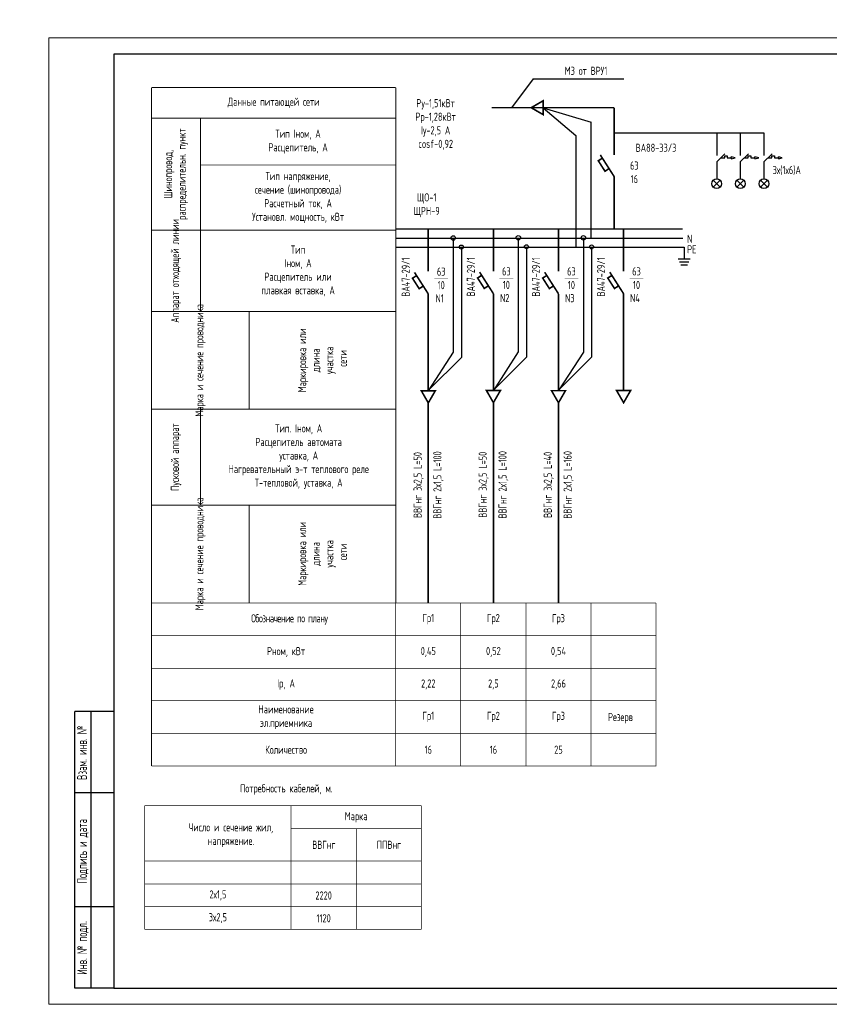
# Model space of a CAD drawing. Header units: millimetres. Extents: x 473009 to 2502882, y 456217 to 1153743.
# Tile 8 of 124: x 682917 to 707790, y 457033 to 487290. Entities that reach past the tile are written whole.
import ezdxf

# ---------------------------------------------------------------- set-up
doc = ezdxf.new("R2010")
doc.units = ezdxf.units.MM
for name, color, linetype in [('EKAB', 7, 'Continuous'), ('FORMAT', 150, 'Continuous'), ('Osnova', 7, 'Continuous'), ('построение', 7, 'Continuous'), ('формат', 136, 'Continuous')]:
    doc.layers.add(name, color=color, linetype=linetype)
for name, color, linetype, lineweight in [('ТХ. ЭЛ', 2, 'Continuous', 30), ('Электрика', 1, 'Continuous', 50), ('ЭМ', 240, 'Continuous', 20)]:
    doc.layers.add(name, color=color, linetype=linetype, lineweight=lineweight)
doc.styles.add('SPDS', font='spds.shx', dxfattribs={"width": 0.8, "height": 250})
doc.styles.add('SPDS1', font='spds.shx', dxfattribs={"width": 0.8})

# ---------------------------------------------------------------- blocks, each defined once
blk = doc.blocks.new('*U103')
at = {"layer": 'ЭМ', "color": 0, "lineweight": 30, "ltscale": 0.5}
for p, q in [((20, 90), (8, 90)), ((8, 5), (8, 90)), ((13, 5), (13, 90)), ((20, 65), (8, 65)), ((20, 30), (8, 30)), ((20, 5), (8, 5))]:
    blk.add_line(p, q, dxfattribs=at)
at = {"layer": 'ЭМ', "color": 0, "lineweight": 20, "ltscale": 0.5}
blk.add_lwpolyline([(0, 0), (891, 0), (891, 297), (0, 297)], close=True, dxfattribs=at)
at = {"layer": 'ЭМ', "color": 0, "lineweight": 30, "ltscale": 0.5}
blk.add_lwpolyline([(20, 5), (886, 5), (886, 292), (20, 292)], close=True, dxfattribs=at)
at = {"layer": 'ЭМ', "color": 0, "lineweight": 25, "ltscale": 100, "char_height": 3, "attachment_point": 2, "rotation": 90, "style": 'SPDS'}
for s, insert, width in [('Взам. инв. №', (8.72, 77.28), 31.9567), ('Подпись и дата', (8.76, 47.02), 43.3948), ('Инв. № подл.', (8.76, 17.32), 41.415)]:
    blk.add_mtext(s, dxfattribs=dict(at, insert=insert, width=width))

msp = doc.modelspace()

# ---------------------------------------------------------------- linework, layer by layer
at = {"color": 7}
for p, q in [((704331.1, 482926.7), (704581.7, 483164.1)), ((704331.1, 482926.7), (704331.1, 482400.6)), ((704456.4, 483045.4), (704577.4, 483045.4)), ((704577.4, 483045.4), (704577.4, 483107.5)), ((704577.4, 483107.5), (704656.5, 483107.5)), ((704656.5, 483107.5), (704656.5, 483045.4)), ((704656.5, 483045.4), (704776.2, 483045.4)), ((705055.7, 482926.7), (705306.3, 483164.1)), ((705055.7, 482926.7), (705055.7, 482400.6)), ((705181, 483045.4), (705302, 483045.4)), ((705302, 483045.4), (705302, 483107.5)), ((705302, 483107.5), (705381.1, 483107.5)), ((705381.1, 483107.5), (705381.1, 483045.4)), ((705381.1, 483045.4), (705500.9, 483045.4)), ((705780.3, 482926.7), (706031, 483164.1)), ((705780.3, 482926.7), (705780.3, 482400.6)), ((705905.6, 483045.4), (706026.6, 483045.4)), ((706026.6, 483045.4), (706026.6, 483107.5)), ((706026.6, 483107.5), (706105.7, 483107.5)), ((706105.7, 483107.5), (706105.7, 483045.4)), ((706105.7, 483045.4), (706225.5, 483045.4)), ((704225, 482356.7), (704437.2, 482144.5)), ((704225, 482144.5), (704437.2, 482356.7)), ((704331.1, 482550.6), (704331.1, 482400.6)), ((704949.6, 482356.7), (705161.8, 482144.5)), ((704949.6, 482144.5), (705161.8, 482356.7)), ((705055.7, 482550.6), (705055.7, 482400.6)), ((705674.3, 482356.7), (705886.4, 482144.5)), ((705674.3, 482144.5), (705886.4, 482356.7)), ((705780.3, 482550.6), (705780.3, 482400.6))]:
    msp.add_line(p, q, dxfattribs=at)
at = {"color": 0, "lineweight": 25, "const_width": 30}
for points in [[(686969, 485206), (694469, 485206)], [(686969, 485206), (686969, 464359.2)], [(694469, 485202.3), (694469, 469374.6)], [(686969, 484263.5), (694469, 484263.5)], [(688469, 478321.7), (688469, 484259.8)], [(694469, 482825.3), (688469, 482825.3)], [(686969, 480825.3), (694469, 480825.3)], [(686969, 478321.7), (694469, 478321.7)], [(689969, 475321.7), (689969, 478321.7)], [(686969, 475321.7), (694469, 475321.7)], [(688469, 472374.6), (688469, 475321.7)], [(686969, 472374.6), (694469, 472374.6)], [(689969, 472374.6), (689969, 469374.6)]]:
    msp.add_lwpolyline(points, dxfattribs=at)
at = {"color": 7}
for centre in [(704331.1, 482250.6), (705055.7, 482250.6), (705780.3, 482250.6)]:
    msp.add_circle(centre, 150, dxfattribs=at)
at = {"layer": 'EKAB', "color": 7}
for p, q in [((704776.3, 483049.3), (704775.7, 483018.8)), ((704775.7, 483018.8), (704897.1, 483047.1)), ((704776.3, 483049), (704777.1, 483079.5)), ((704897.1, 483047.1), (704777.1, 483079.5)), ((705500.9, 483049.3), (705500.4, 483018.8)), ((705500.4, 483018.8), (705621.7, 483047.1)), ((705500.9, 483049), (705501.7, 483079.5)), ((705621.7, 483047.1), (705501.7, 483079.5)), ((706225, 483018.8), (706346.3, 483047.1)), ((706225.5, 483049), (706226.4, 483079.5)), ((706346.3, 483047.1), (706226.4, 483079.5))]:
    msp.add_line(p, q, dxfattribs=at)
at = {"layer": 'FORMAT', "color": 0, "lineweight": 25, "ltscale": 2}
for p, q in [((699002.4, 484586.1), (700469.9, 484139)), ((699002.4, 484586.1), (700002.8, 483726.7)), ((700469.9, 480581.4), (700469.9, 484139)), ((701178.5, 483810.1), (705780.3, 483810.1)), ((704331.1, 483810.1), (704331.1, 483112.6)), ((705055.7, 483810.1), (705055.7, 483112.6)), ((705780.3, 483810.1), (705780.3, 483112.6)), ((700002.8, 483726.7), (700002.8, 480304.3)), ((706225.5, 483049.3), (706225, 483018.8)), ((694467.6, 480581.4), (703293.3, 480581.4)), ((696235.6, 480581.4), (696235.6, 477072.5)), ((698235.9, 480589.6), (698235.9, 477080.7)), ((700235.3, 480586.1), (700235.3, 477077.2)), ((694469, 480304.3), (703328.8, 480304.3)), ((696486.7, 480304.3), (696486.7, 476914.7)), ((698487, 480312.5), (698487, 476923)), ((700486.5, 480309), (700486.5, 476919.4)), ((703328.8, 480304.3), (703328.8, 479937.4)), ((703146.4, 479937.4), (703511.3, 479937.4)), ((703186, 479849.5), (703471.6, 479849.5)), ((703225.7, 479761.6), (703432, 479761.6)), ((696235.6, 477072.5), (695469.9, 475886)), ((696486.7, 476914.7), (695490.8, 475918.4)), ((698235.9, 477080.7), (697470.2, 475894.2)), ((698487, 476923), (697491.1, 475926.6)), ((700235.3, 477077.2), (699469.6, 475890.7)), ((700486.5, 476919.4), (699490.5, 475923))]:
    msp.add_line(p, q, dxfattribs=at)
at = {"layer": 'FORMAT', "color": 0, "lineweight": 25, "ltscale": 2, "const_width": 50}
for points in [[(698631, 484586.1), (699002.4, 484371.6), (699002.4, 484800.5)], [(695470.4, 475514.6), (695684.8, 475886), (695256, 475886)], [(697470.7, 475522.9), (697685.1, 475894.2), (697256.3, 475894.2)], [(699470.1, 475519.3), (699684.5, 475890.7), (699255.7, 475890.7)], [(701470.3, 475521.1), (701684.7, 475892.5), (701255.8, 475892.5)]]:
    msp.add_lwpolyline(points, close=True, dxfattribs=at)
at = {"layer": 'FORMAT', "color": 0, "lineweight": 25, "ltscale": 2}
for points, const_width in [([(701178.5, 484586.1), (697413.9, 484586.1)], 40), ([(701178.5, 484586.1), (701178.5, 483129.6)], 50), ([(700818.4, 483035.1), (700692.9, 482954.9), (700898.3, 482633.7), (701023.7, 482714)], 50), ([(701179.6, 482470.3), (700754.7, 483134.7)], 50), ([(701178.5, 482471.9), (701178.5, 480858.5)], 50), ([(694467.6, 480858.5), (703286, 480858.5)], 50), ([(695469.9, 480858.5), (695469.9, 479553.4)], 50), ([(697470.2, 480866.7), (697470.2, 479561.6)], 50), ([(699469.6, 480863.2), (699469.6, 479558.1)], 50), ([(701469.7, 480864.9), (701469.7, 479559.8)], 50), ([(695110.1, 479425.5), (694984.6, 479345.3), (695190, 479024.2), (695315.5, 479104.4)], 50), ([(695471.3, 478860.7), (695046.4, 479525.1)], 50), ([(695656.4, 479340.9), (696078.4, 479340.9)], 10), ([(697110.4, 479433.7), (696984.9, 479353.5), (697190.3, 479032.4), (697315.8, 479112.6)], 50), ([(697471.6, 478868.9), (697046.7, 479533.3)], 50), ([(697656.8, 479349.2), (698078.7, 479349.2)], 10), ([(699109.8, 479430.2), (698984.3, 479350), (699189.7, 479028.9), (699315.2, 479109.1)], 50), ([(699471, 478865.4), (699046.1, 479529.8)], 50), ([(699656.2, 479345.6), (700078.1, 479345.6)], 10), ([(701109.9, 479432), (700984.5, 479351.7), (701189.8, 479030.6), (701315.3, 479110.9)], 50), ([(701471.2, 478867.2), (701046.2, 479531.6)], 50), ([(701656.3, 479347.4), (702078.2, 479347.4)], 10), ([(695469.9, 478860.6), (695469.9, 475886)], 50), ([(697470.2, 478868.8), (697470.2, 475894.2)], 50), ([(699469.6, 478865.3), (699469.6, 475890.7)], 50), ([(701469.7, 478867), (701469.7, 475892.5)], 50), ([(695470.4, 475514.6), (695470.4, 469366.3)], 50), ([(697470.7, 475522.9), (697470.7, 469374.5)], 50), ([(699470.1, 475519.3), (699470.1, 469371)], 50), ([(702469, 469366.3), (702468.5, 464360), (686969, 464359.2)], 20), ([(696469.3, 469374.5), (696469, 464359.2)], 20), ([(698468.7, 469362.7), (698468.2, 464359.2)], 20), ([(700468.8, 469364.5), (700468.4, 464359.2)], 20), ([(691255, 462434.7), (695255, 462434.7)], 20)]:
    msp.add_lwpolyline(points, dxfattribs=dict(at, const_width=const_width))
for centre, radius in [((696235.6, 480581.4), 68.8), ((698235.9, 480589.6), 68.8), ((700235.3, 480586.1), 68.8), ((696486.7, 480304.3), 61.1), ((698487, 480312.5), 61.1), ((700486.5, 480309), 61.1)]:
    msp.add_circle(centre, radius, dxfattribs=at)
at = {"layer": 'Osnova', "color": 0, "lineweight": 25, "const_width": 20}
for points in [[(702469, 469366.3), (686969, 469366.3)], [(686969, 468358.4), (702468.9, 468358.4)], [(686969, 467359.7), (702468.8, 467359.7)]]:
    msp.add_lwpolyline(points, dxfattribs=at)
at = {"layer": 'Osnova', "color": 0, "const_width": 20}
for points in [[(694469, 469374.5), (694468.6, 464359.2)], [(694469, 469374.5), (694468.6, 464359.2)], [(686755, 463134.7), (695255, 463136.2)], [(686755, 459334.7), (686755, 463134.7)], [(691255, 459334.7), (691255, 463135.5)], [(695255, 463136.2), (695255, 459334.7)], [(693255, 459334.7), (693255, 462434.7)], [(686755, 461434.7), (695255, 461434.7)], [(686755, 460734.7), (695255, 460734.7)], [(686755, 460034.7), (695255, 460034.7)], [(686755, 459334.7), (695255, 459334.7)]]:
    msp.add_lwpolyline(points, dxfattribs=at)
at = {"layer": 'построение', "color": 0, "lineweight": 25}
for q in [(698031.1, 484586.1), (701481.2, 485474.8)]:
    msp.add_line((698695.9, 485474.8), q, dxfattribs=at)
at = {"layer": 'ТХ. ЭЛ', "color": 0, "lineweight": 25, "const_width": 20}
msp.add_lwpolyline([(686969, 465359.4), (702468.6, 465360.9)], dxfattribs=at)
at = {"layer": 'Электрика', "color": 0, "lineweight": -2, "const_width": 20}
msp.add_lwpolyline([(686969, 466359.7), (702468.7, 466359.7)], dxfattribs=at)

# ---------------------------------------------------------------- block references
at = {"layer": 'формат', "color": 0, "xscale": 100, "yscale": 100, "zscale": 100}
msp.add_blockref('*U103', (683808.6, 457033.4), dxfattribs=at)

# ---------------------------------------------------------------- texts
at = {"color": 7, "ltscale": 2, "insert": (513015.9, 476034.8), "char_height": 250, "width": 17719.705, "attachment_point": 4, "line_spacing_factor": 1.44, "style": 'SPDS1'}
msp.add_mtext('\\pi7954.85267;{\\L\\C256;Общие данные\\P\\pi0;\\l    1.Настоящий проект электроосвещения и электрооборудования здания выполнен на основании следующих исходных данных разделов: АР, ОВ, ОС, ТХ. \\PВРУ-1- Ру =116,2кВт; \\P             Рр =98,7кВт.\\P    2.Проектом предусмотрено рабочее (общее, местное) ремонтное и аварийное освещение.\\P    3.Общее рабочее освещение предусматривается стационарными светодиодными светильниками. Выбор типа светильников производился в соответствии с назначением помещений, характеристикой среды и требованиями архитектурного оформления.\\P   4.Освещенность помещений принята согласно нормам и правилам КМК2.01.05-98.\\P   5.Управление рабочим освещением осуществляется выключателями, установленными по месту в помещениях .\\P   6.Аварийное освещение предусматривается по линиям проходов и выходов из здания. Светильники аварийного освещения выделяются из числа светильников общего рабочего освещения и питаются от сети аварийного освещения.\\P   7.Включение светильников общего и аварийного освещения раздельное.\\P  8.Групповая осветительная сеть выполняется кабелем марки ВВГнг-0,66  в ПВХ гофротрубе за подвесным потолком, в плитах перекрытий.   \\P     9.Силовыми электроприемниками являются  технологическое,  сантехническое оборудование. Номинальная мощность установленных электроприемников принята в соответствии с заданиями технологической, вентиляционной частей проекта. \\PРасчетная мощность силовых электроприемников определена методом коэффициентов спроса по характерным группам электроприемников (на основании рекомендаций КМК). . Отключение общей вентиляции при пожаре осуществляется поступлением сигнала на магнитный пускатель "МП".\\P     10.Силовая распределительная сеть выполняется кабелем ВВГнг, проложенная за подвесным потолком в ПВХ гофротрубе и скрыто в ПВХ трубе под слоем штукатурки. \\P     11.Силовые распределительные пункты приняты с автоматическими выключателями на отходящих линиях. Щиты принять навесными. В качестве главного распределительного щита принята панель ПР. Магистральные сети выполняются кабелем марки ВВГнг, проложенные в гофрированных трубах ПВХ, на скобах.\\P    12.Для защиты от поражения электрическим током предусматривается следующие виды заземления :\\P     Заземление всех корпусов электроприемников выполняется в однофазной сети третьим  заземляющим проводом,в трехфазной-пятым заземляющим проводом.\\PВ проекте принята система заземления TN-S. Ввод в здание должен быть предусмотрен пятижильным кабелем. Пятая жила соединяется с заземленной нейтралью источника.\\P    13. Опасные зоны на объекте отсутствуют\\C5;.\\P    }14. {\\C256;Монтаж выполнить в соответствии с ПУЭ и КМК3.05.06-97.}', dxfattribs=at)
at = {"color": 0, "lineweight": 25, "char_height": 250, "width": 3000, "attachment_point": 5, "rotation": 90, "style": 'SPDS1'}
for s, insert in [('Шинопровод, распределительн. пункт', (687719, 482544.4)), ('Аппарат отходящей линии', (687719, 479571.7)), ('ВА47-29/1', (696777.5, 479388.4)), ('ВА47-29/1', (698776.9, 479384.9)), ('ВА47-29/1', (700777, 479386.6)), ('ВА47-29/1', (694777.2, 479380.2)), ('Марка и сечение проводника', (688469, 476821.7)), ('Маркировка или \\Pдлина \\Pучастка\\P сети', (692219, 476821.7)), ('Пусковой аппарат', (687719, 473848.2)), ('Марка и сечение проводника', (688469, 470874.6)), ('Маркировка или \\Pдлина \\Pучастка\\P сети', (692219, 470874.6))]:
    msp.add_mtext(s, dxfattribs=dict(at, insert=insert))
at = {"layer": 'FORMAT', "color": 0, "lineweight": 25, "ltscale": 2, "char_height": 250}
for s, insert, width, attachment_point, style in [('М3 от ВРУ1', (700316.2, 485719.6), 2861.145, 5, 'SPDS1'), ('Данные питающей сети', (690719, 484734.7), 5294.379, 5, 'SPDS1'), ('{\\C7;Pу-1,51кВт\\PPр-1,28кВт\\PIу-2,5 А\\Pcosf-0,92}', (695696.3, 484071.1), 2861.145, 5, 'SPDS1'), ('Тип Iном, А\\PРасцепитель, А', (691469, 483544.4), 5294.379, 5, 'SPDS1'), ('ВА88-33/3', (702465.6, 483354.4), 2861.145, 5, 'SPDS1'), ('63\\P16', (701799.4, 482599.7), 2861.145, 5, 'SPDS1'), ('Тип напряжение, \\Pсечение (шинопровода) \\PРасчетный ток, А\\PУстановл. мощность, кВт', (691469, 481825.3), 5294.379, 5, 'SPDS1'), ('3х(1х6)А', (706482.8, 482657.6), 2861.145, 5, 'SPDS1'), ('ЩO-1\\PЩРН-9', (695421, 481587.8), 2861.145, 5, 'SPDS1'), ('N', (703422.2, 480680.4), 322.357, 1, 'SPDS'), ('Тип\\PIном, А\\PРасцепитель или\\Pплавкая вставка, А', (691469, 479571.7), 5294.379, 5, 'SPDS1'), ('PE', (703422.2, 480357.9), 1975.073, 1, 'SPDS'), ('63\\P10', (695867.4, 479340.9), 2000, 5, 'SPDS1'), ('63\\P10', (697867.7, 479349.2), 2000, 5, 'SPDS1'), ('63\\P10', (699867.1, 479345.6), 2000, 5, 'SPDS1'), ('63\\P10', (701867.2, 479347.4), 2000, 5, 'SPDS1'), ('N1{\\W0.3;\\T0.75; }', (695819.6, 478727.4), 2000, 5, 'SPDS1'), ('N2{\\W0.3;\\T0.75; }', (697819.9, 478735.6), 2000, 5, 'SPDS1'), ('N3{\\W0.3;\\T0.75; }', (699819.3, 478732.1), 2000, 5, 'SPDS1'), ('N4{\\W0.3;\\T0.75; }', (701819.4, 478733.8), 2000, 5, 'SPDS1'), ('Тип. Iном, А\\PРасцепитель автомата\\Pуставка, А\\PНагревательный э-т теплового реле\\PТ-тепловой, уставка, А ', (691488.2, 473864.3), 5294.379, 5, 'SPDS1'), ('{\\T0.9;Обозначение по плану}', (691202, 468861.9), 2861.145, 5, 'SPDS1'), ('Гр1', (695469.7, 468872.2), 2000, 5, 'SPDS1'), ('Гр2', (697469.1, 468868.6), 2000, 5, 'SPDS1'), ('Гр3', (699468.5, 468865.1), 2000, 5, 'SPDS1'), ('Рном, кВт', (691100.2, 467858), 2000, 5, 'SPDS1'), ('0,45', (695469.7, 467861.6), 2000, 5, 'SPDS1'), ('0,52', (697470, 467861.6), 2000, 5, 'SPDS1'), ('0,54', (699469.4, 467860.8), 2000, 5, 'SPDS1'), ('Ip, А', (691100.2, 466859.6), 2000, 5, 'SPDS1'), ('2,22', (695469.7, 466862.8), 2000, 5, 'SPDS1'), ('2,5', (697470, 466862.8), 2000, 5, 'SPDS1'), ('2,66', (699469.4, 466862), 2000, 5, 'SPDS1'), ('Наименование\\Pэл.приемника', (691100.1, 465857.6), 2000, 5, 'SPDS1'), ('Гр1', (695469.5, 465865.6), 2000, 5, 'SPDS1'), ('Гр2', (697469.8, 465865.6), 2000, 5, 'SPDS1'), ('Гр3', (699469.2, 465864.8), 2000, 5, 'SPDS1'), ('Резерв', (701372.6, 465828.3), 2000, 5, 'SPDS1'), ('Количество', (691100.1, 464857.3), 2000, 5, 'SPDS1'), ('16', (695470.1, 464858.2), 2000, 5, 'SPDS1'), ('16', (697470.4, 464858.2), 2000, 5, 'SPDS1'), ('25', (699469.8, 464857.4), 2000, 5, 'SPDS1'), ('Потребность кабелей, м.', (691109.8, 463635.8), 3136.899, 5, 'SPDS1'), ('Марка', (693255, 462782.2), 2000, 5, 'SPDS1'), ('Число и сечение жил,\\Pнапряжение.', (689408.7, 462231), 2807.538, 5, 'SPDS1'), ('ВВГнг', (692259.9, 461934.7), 2000, 5, 'SPDS1'), ('ППВнг', (694259.9, 461934.7), 2000, 5, 'SPDS1'), ('2х1,5', (689005, 460381.2), 2000, 5, 'SPDS1'), ('2220', (692255, 460377.8), 2000, 5, 'SPDS1'), ('3х2,5', (689005, 459681.2), 2000, 5, 'SPDS1'), ('1120', (692255, 459677.8), 2000, 5, 'SPDS1')]:
    msp.add_mtext(s, dxfattribs=dict(at, insert=insert, width=width, attachment_point=attachment_point, style=style))
at = {"layer": 'FORMAT', "color": 0, "lineweight": 25, "ltscale": 2, "char_height": 250, "width": 8656.306, "attachment_point": 2, "rotation": 90, "style": 'SPDS1'}
for s, insert in [('ВВГнг 2х1,5 L=100', (695624.7, 472990.9)), ('ВВГнг 2х1,5 L=100', (697625, 472999.1)), ('ВВГнг 2х1,5 L=160', (699624.4, 472995.6)), ('ВВГнг 3х2,5 L=50', (695016.2, 472990.9)), ('ВВГнг 3х2,5 L=50', (697016.5, 472999.1)), ('ВВГнг 3х2,5 L=40', (699015.9, 472995.6))]:
    msp.add_mtext(s, dxfattribs=dict(at, insert=insert))

doc.saveas('drawing.dxf')
